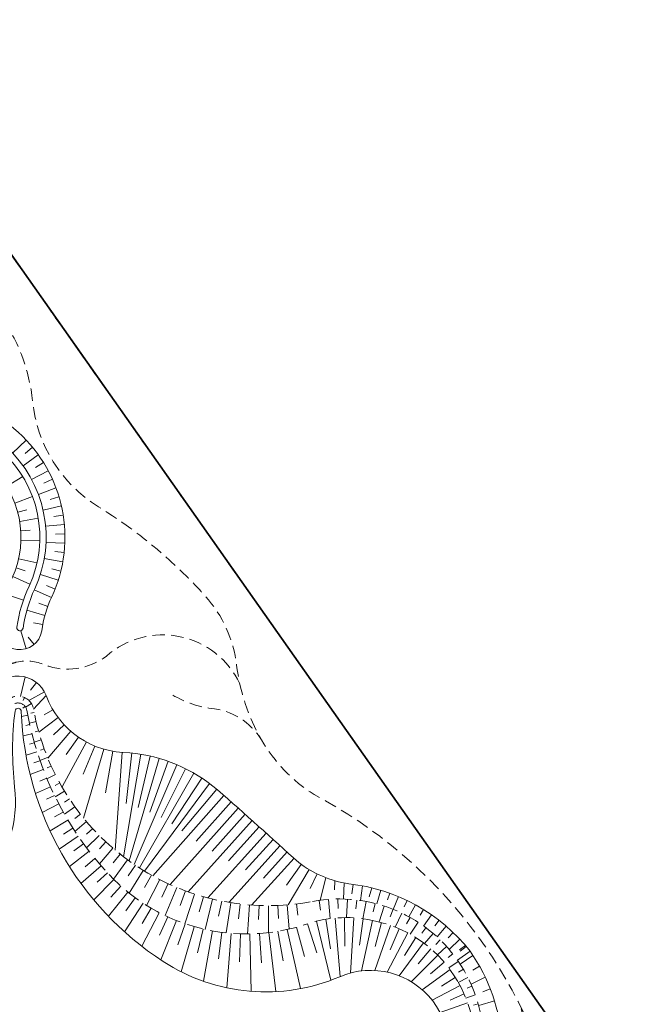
# Model space of a CAD drawing. Header units: metres. Extents: x 150385 to 171486, y 478588 to 485023.
# Tile 237 of 256: x 151406 to 151506, y 484253 to 484410. Entities that reach past the tile are written whole.
import ezdxf
from ezdxf.lldxf.tags import DXFTag

# ---------------------------------------------------------------- set-up
doc = ezdxf.new("R2010")
doc.units = ezdxf.units.M
for name, pattern in [('DASHED2', [0.375, 0.25, -0.125]), ('KAD', [12, 5, -1, 2, -1, 2, -1]), ('Stippelfijn', [3, 2, -1])]:
    doc.linetypes.add(name, pattern=pattern)
for name, color, linetype, lineweight, true_color in [('B-WE-KG-GRENS_PERCEEL-GV', 150, 'KG-PERCEEL', 30, 0x007fff), ('N-GV-GR-WANDELROUTE-G', 7, 'Stippelfijn', 50, 0xd2a62d), ('N-WA-GW-TALUDARCERING_KORT-G', 7, 'Continuous', 15, 0x898989), ('N-WA-GW-TALUDARCERING_LANG-G', 7, 'Continuous', 18, 0x898989), ('N-WA-GW-WATERGANG_WATERLIJN_-5.70-G', 7, 'DASHED2', 30, 0x61b0ff), ('N-WA-GW-WATERGANG_WATERLIJN_-6.20-G', 7, 'DASHED2', 30, 0x6296cb), ('N2-GV-GW-TALUDARCERING-G', 7, 'Continuous', 15, 0x738c74), ('N2-WA-GW-WATERGANG_GREPPEL-G', 7, 'Continuous', 30, 0x206060)]:
    doc.layers.add(name, color=color, linetype=linetype, lineweight=lineweight, true_color=true_color)
for name, color, linetype, lineweight in [('N-WA-GW-WATERGANG_BODEM-G', 154, 'Continuous', 35), ('N-WA-GW-WATERGANG_INSTEEK-G', 154, 'Continuous', 35), ('N-XX-KG-GRENS_PERCEEL-G', 252, 'KAD', 15)]:
    doc.layers.add(name, color=color, linetype=linetype, lineweight=lineweight)
doc.styles.get("Standard").update_dxf_attribs({"font": 'NLCS-ISO.ttf'})
tags = doc.linetypes.add('KG-PERCEEL', pattern='A,5.5,-2,["P",Standard,S=1.8,R=0,X=-0.5,Y=-0.9],-2,5.5,-2,[5,NLCS.shx,S=0.75,R=0,X=0,Y=0],-2', length=19).pattern_tags.tags
tags[6] = DXFTag(74, 10)

msp = doc.modelspace()

# ---------------------------------------------------------------- linework, layer by layer
at = {"layer": 'B-WE-KG-GRENS_PERCEEL-GV', "flags": 128}
for points in [[(151505.57, 484229.04), (151534.77, 484248.77), (151636.02, 484317.16), (151732.93, 484382.61), (151717.97, 484403.88), (151580.95, 484451.97), (151535.13, 484517.11), (151532.29, 484519.07), (151516, 484532.97), (151501.26, 484548.5), (151494.77, 484556.38), (151461.43, 484532.79), (151408.71, 484495.24), (151357.6, 484458.51), (151354.33, 484456.15), (151388.96, 484407.01), (151392.21, 484402.4), (151398.29, 484393.76), (151392.41, 484389.62)], [(151505.57, 484229.04), (151534.77, 484248.77), (151636.02, 484317.16), (151732.93, 484382.61), (151717.97, 484403.88), (151580.95, 484451.97), (151535.13, 484517.11), (151532.29, 484519.07), (151516, 484532.97), (151501.26, 484548.5), (151494.77, 484556.38), (151461.43, 484532.79), (151408.71, 484495.24), (151357.6, 484458.51), (151354.33, 484456.15), (151398.29, 484393.76), (151392.41, 484389.62)], [(151505.57, 484229.04), (151534.77, 484248.77), (151636.02, 484317.16), (151732.93, 484382.61), (151717.97, 484403.88), (151580.95, 484451.97), (151535.13, 484517.11), (151532.29, 484519.07), (151516, 484532.97), (151501.26, 484548.5), (151494.77, 484556.38), (151461.43, 484532.79), (151408.71, 484495.24), (151357.6, 484458.51), (151354.33, 484456.15), (151388.96, 484407.01), (151392.21, 484402.4), (151398.29, 484393.76), (151392.41, 484389.62)], [(151505.57, 484229.04), (151534.77, 484248.77), (151636.02, 484317.16), (151732.93, 484382.61), (151717.97, 484403.88), (151580.95, 484451.97), (151535.13, 484517.11), (151532.29, 484519.07), (151516, 484532.97), (151501.26, 484548.5), (151494.77, 484556.38), (151461.43, 484532.79), (151408.71, 484495.24), (151357.6, 484458.51), (151354.33, 484456.15), (151388.96, 484407.01), (151392.21, 484402.4), (151398.29, 484393.76), (151392.41, 484389.62)], [(151505.57, 484229.04), (151534.77, 484248.77), (151636.02, 484317.16), (151732.93, 484382.61), (151717.97, 484403.88), (151580.95, 484451.97), (151535.13, 484517.11), (151532.29, 484519.07), (151516, 484532.97), (151501.26, 484548.5), (151494.77, 484556.38), (151461.43, 484532.79), (151408.71, 484495.24), (151357.6, 484458.51), (151354.33, 484456.15), (151398.29, 484393.76), (151392.41, 484389.62)], [(151392.41, 484389.62), (151306.33, 484328.96), (151394.48, 484203.89), (151410.35, 484214.75), (151411.9, 484212.47), (151417.36, 484204.38), (151422.82, 484196.28), (151428.27, 484188.18), (151433.52, 484180.38), (151505.57, 484229.04)], [(151392.41, 484389.62), (151306.33, 484328.96), (151394.48, 484203.89), (151410.35, 484214.75), (151411.9, 484212.47), (151417.36, 484204.38), (151422.82, 484196.28), (151428.27, 484188.18), (151433.52, 484180.38), (151505.57, 484229.04)], [(151392.41, 484389.62), (151306.33, 484328.96), (151394.48, 484203.89), (151410.35, 484214.75), (151411.9, 484212.47), (151417.36, 484204.38), (151422.82, 484196.28), (151428.27, 484188.18), (151433.52, 484180.38), (151505.57, 484229.04)], [(151392.41, 484389.62), (151306.33, 484328.96), (151394.48, 484203.89), (151410.35, 484214.75), (151411.9, 484212.47), (151417.36, 484204.38), (151422.82, 484196.28), (151428.27, 484188.18), (151433.52, 484180.38), (151505.57, 484229.04)], [(151392.41, 484389.62), (151306.33, 484328.96), (151394.48, 484203.89), (151410.35, 484214.75), (151411.9, 484212.47), (151417.36, 484204.38), (151422.82, 484196.28), (151428.27, 484188.18), (151433.52, 484180.38), (151505.57, 484229.04)]]:
    msp.add_lwpolyline(points, close=True, dxfattribs=at)
at = {"layer": 'N-GV-GR-WANDELROUTE-G', "color": 7, "lineweight": 5, "flags": 128}
for points in [[(151371.39, 484374.71, 0.247659), (151379.12, 484372.43, -0.291752), (151402.33, 484363.45, -0.133656), (151407.82, 484349.21, 0.232576), (151418.31, 484332.45, -0.045411), (151429.66, 484323.91, -0.026197), (151435.38, 484318.16, -0.153736), (151440.34, 484307.21, 0.100692), (151444.31, 484295.29, 0.123108), (151452.72, 484286.55, -0.216802), (151491.58, 484236.19, -0.068353), (151491.7, 484234.83, 0.187502), (151494.36, 484226.36, -0.438024), (151492.34, 484213.35, 0.325457), (151486.32, 484190.96, -0.18645), (151483.94, 484169.89, 0.081318), (151479.55, 484155.02, -0.05003), (151478.04, 484143.52, -0.276545), (151473.04, 484137.48, 0.396835), (151464.81, 484127.75, -0.044307), (151464.92, 484123.15, -0.227062), (151464.08, 484121.65), (151463.95, 484121.55)], [(151440.85, 484304.22, 0.498651), (151419.59, 484308.64, -0.258127), (151409.76, 484307.22, 0.165044), (151405.27, 484307.68, -0.063424), (151404.37, 484307.45, 0.183023), (151396.68, 484301.5, -0.156046), (151392.39, 484297.9, -0.12007), (151384.72, 484297.72, -0.071234), (151380.42, 484299.34, 0.081603), (151375.44, 484301.05, -0.18241), (151367.55, 484304.66, -0.109612), (151366.28, 484306.67, -0.134131), (151366.18, 484307.97, -0.063248), (151367.03, 484310.56, 0.37408), (151365.83, 484314.83, 0.057366), (151363.42, 484316.04, -0.287211), (151361.42, 484318.63, 0.546074), (151357.05, 484320.85, -0.026745), (151354.7, 484319.64, -0.247757), (151350.66, 484319.9, -0.034277), (151347.13, 484322.41, -0.049302), (151345.19, 484324.36, -0.147527), (151341.94, 484332.18, -0.241365), (151344.48, 484338.7, -0.219443), (151347.92, 484339.73, -0.173414), (151353.48, 484336.81), (151358.05, 484331.86, 0.151149), (151362.2, 484329.45, 0.316038), (151364.55, 484330.4, -0.281258), (151369.24, 484332.66, 0.049379), (151370.49, 484332.66, 0.202634), (151372.75, 484333.9, -0.212175), (151375.58, 484335.37, -0.183448), (151380.21, 484333.93, -0.100327), (151383.31, 484330.31, -0.233917), (151383.57, 484324.7, 0.498267), (151387.61, 484317.52, -0.021026), (151392.41, 484316.67, -0.258661), (151400.09, 484309.88, 0.282743), (151403.48, 484307.14)], [(151444.64, 484294.71, 0.239131), (151436.81, 484300.23, -0.109857), (151430.13, 484302.44, -0.74637)], [(151486.94, 484187.93, 0.118642), (151481.46, 484195.82, -0.169635), (151476.7, 484202.39, -0.083051), (151475.28, 484216.7, -0.138815), (151482.12, 484232.03, 0.26701), (151485.43, 484253.14, -2.264301)]]:
    msp.add_lwpolyline(points, format="xyb", dxfattribs=at)
at = {"layer": 'N-WA-GW-TALUDARCERING_KORT-G', "color": 7, "lineweight": 5}
for p, q in [((151411.05, 484300.08), (151409.68, 484299.26)), ((151412.85, 484297.68), (151411.14, 484296.09)), ((151415.12, 484295.73), (151413.18, 484292.93)), ((151417.75, 484294.29), (151415.9, 484289.81)), ((151420.62, 484293.45), (151419.43, 484286.84)), ((151423.61, 484293.2), (151422.72, 484285.11)), ((151426.56, 484292.7), (151424.67, 484284.5)), ((151429.44, 484291.86), (151426.53, 484283.77)), ((151432.2, 484290.68), (151428.32, 484282.9)), ((151434.79, 484289.18), (151430.02, 484281.9)), ((151437.2, 484287.39), (151431.63, 484280.76)), ((151439.45, 484285.41), (151433.9, 484279.14)), ((151441.69, 484283.42), (151436.43, 484277.51)), ((151443.93, 484281.42), (151439.05, 484275.97)), ((151446.16, 484279.41), (151441.78, 484274.55)), ((151448.39, 484277.4), (151444.63, 484273.25)), ((151450.64, 484275.42), (151448.28, 484272.13)), ((151453.21, 484273.89), (151452.09, 484271.57)), ((151456.01, 484272.81), (151455.95, 484271.38)), ((151458.95, 484272.22), (151458.72, 484270.75)), ((151461.9, 484271.69), (151461.47, 484270.25)), ((151464.77, 484270.83), (151464.4, 484269.78)), ((151467.54, 484269.67), (151467.06, 484268.68)), ((151470.16, 484268.23), (151469.59, 484267.3)), ((151472.63, 484266.51), (151471.94, 484265.63)), ((151474.89, 484264.55), (151474.09, 484263.72))]:
    msp.add_line(p, q, dxfattribs=at)
at = {"layer": 'N-WA-GW-TALUDARCERING_KORT-G', "color": 7, "lineweight": 5, "flags": 128}
for points in [[(151408.43, 484304.43), (151407.48, 484303.22)], [(151406.5, 484302.03), (151406.28, 484301.53)], [(151406.61, 484300.61), (151406.27, 484300.34)], [(151408.06, 484299.65), (151407.52, 484299.54)], [(151407.34, 484297.72), (151406.74, 484297.59)], [(151408.74, 484296.73), (151408.2, 484296.58)], [(151408.08, 484294.81), (151407.29, 484294.59)], [(151409.65, 484293.87), (151409.07, 484293.66)], [(151408.99, 484291.95), (151408.03, 484291.62)], [(151410.79, 484291.09), (151410.15, 484290.8)], [(151410.06, 484289.15), (151408.94, 484288.69)], [(151412.14, 484288.41), (151411.43, 484288.02)], [(151411.3, 484286.42), (151410.04, 484285.81)], [(151413.69, 484285.85), (151412.91, 484285.33)], [(151412.69, 484283.76), (151411.31, 484282.99)], [(151415.45, 484283.42), (151414.57, 484282.73)], [(151414.23, 484281.19), (151412.76, 484280.25)], [(151417.39, 484281.13), (151416.43, 484280.25)], [(151415.93, 484278.71), (151414.38, 484277.59)], [(151419.5, 484279), (151418.46, 484277.88)], [(151421.78, 484277.05), (151420.67, 484275.65)], [(151417.76, 484276.34), (151416.17, 484275.03)], [(151424.2, 484275.28), (151423.07, 484273.59)], [(151419.73, 484274.08), (151418.11, 484272.58)], [(151426.76, 484273.71), (151425.66, 484271.76)], [(151429.43, 484272.35), (151428.43, 484270.19)], [(151421.86, 484271.97), (151420.28, 484270.21)], [(151432.2, 484271.2), (151431.34, 484268.88)], [(151424.19, 484270.09), (151422.67, 484268)], [(151435.05, 484270.27), (151434.37, 484267.86)], [(151437.97, 484269.57), (151437.48, 484267.14)], [(151440.93, 484269.1), (151440.65, 484266.73)], [(151449.91, 484269.11), (151450.12, 484267.33)], [(151453.52, 484269.68), (151453.74, 484268.12)], [(151456.51, 484269.91), (151456.52, 484268.4)], [(151459.5, 484269.74), (151459.33, 484268.32)], [(151462.45, 484269.19), (151462.11, 484267.87)], [(151426.7, 484268.44), (151425.26, 484265.98)], [(151443.92, 484268.87), (151443.83, 484266.62)], [(151446.92, 484268.87), (151447, 484266.82)], [(151465.3, 484268.26), (151464.82, 484267.07)], [(151429.36, 484267.06), (151428.03, 484264.16)], [(151432.15, 484265.94), (151430.99, 484262.57)], [(151451.64, 484265.95), (151453.15, 484261.33)], [(151454.55, 484266.67), (151455.34, 484261.95)], [(151457.53, 484266.94), (151457.6, 484262.39)], [(151460.52, 484266.75), (151459.94, 484262.52)], [(151463.46, 484266.14), (151462.44, 484262.33)], [(151468, 484266.97), (151467.42, 484265.93)], [(151435.03, 484265.11), (151434.13, 484261.3)], [(151437.98, 484264.58), (151437.43, 484260.39)], [(151440.97, 484264.34), (151440.83, 484259.87)], [(151443.97, 484264.39), (151444.29, 484259.75)], [(151446.94, 484264.75), (151447.75, 484260.03)], [(151449.87, 484265.41), (151451.16, 484260.72)], [(151466.29, 484265.15), (151464.82, 484261.78)], [(151470.52, 484265.33), (151469.86, 484264.46)], [(151468.94, 484263.75), (151467.12, 484260.87)], [(151472.79, 484263.39), (151472.09, 484262.66)], [(151471.34, 484261.96), (151469.29, 484259.59)], [(151474.8, 484261.16), (151474.06, 484260.57)], [(151476.88, 484262.53), (151475.87, 484261.8)], [(151473.45, 484259.83), (151471.27, 484257.97)], [(151476.5, 484258.69), (151475.74, 484258.24)], [(151479.08, 484259.19), (151477.99, 484258.58)], [(151475.22, 484257.41), (151472.99, 484256.03)], [(151477.87, 484256.02), (151477.11, 484255.69)], [(151480.79, 484255.58), (151479.6, 484255.12)], [(151476.62, 484254.76), (151474.41, 484253.79)], [(151478.87, 484253.2), (151478.12, 484252.98)]]:
    msp.add_lwpolyline(points, dxfattribs=at)
at = {"layer": 'N-WA-GW-TALUDARCERING_LANG-G', "color": 7, "lineweight": 5}
for p, q in [((151407.96, 484300.18), (151409.97, 484302.33)), ((151411.89, 484298.83), (151408.8, 484296.51)), ((151413.93, 484296.65), (151410.24, 484292.37)), ((151416.39, 484294.94), (151412.5, 484287.78)), ((151419.16, 484293.8), (151415.94, 484282.8)), ((151422.11, 484293.27), (151421, 484277.68)), ((151425.09, 484293), (151422.31, 484276.64)), ((151428.01, 484292.32), (151423.2, 484275.98)), ((151430.83, 484291.31), (151424.03, 484275.4)), ((151433.52, 484289.97), (151424.84, 484274.87)), ((151436.02, 484288.32), (151425.64, 484274.36)), ((151438.33, 484286.4), (151427, 484273.58)), ((151440.57, 484284.41), (151429.73, 484272.21)), ((151442.81, 484282.42), (151432.64, 484271.04)), ((151445.05, 484280.42), (151435.75, 484270.08)), ((151447.28, 484278.41), (151439.1, 484269.36)), ((151449.5, 484276.39), (151442.72, 484268.93)), ((151451.89, 484274.6), (151448.54, 484268.97)), ((151454.59, 484273.29), (151453.66, 484269.7)), ((151457.47, 484272.46), (151457.39, 484269.9)), ((151460.43, 484272), (151460.09, 484269.67)), ((151463.35, 484271.29), (151462.7, 484269.13)), ((151466.17, 484270.28), (151465.32, 484268.25)), ((151468.87, 484268.98), (151467.82, 484267.07)), ((151471.42, 484267.4), (151470.16, 484265.59)), ((151473.78, 484265.56), (151472.3, 484263.85)), ((151475.94, 484263.48), (151474.22, 484261.87)), ((151477.57, 484261.57), (151475.55, 484260.15)), ((151476.93, 484262.35), (151476.01, 484261.58))]:
    msp.add_line(p, q, dxfattribs=at)
at = {"layer": 'N-WA-GW-TALUDARCERING_LANG-G', "color": 7, "lineweight": 5, "flags": 128}
for points in [[(151406.64, 484305.3), (151405.87, 484302.21)], [(151409.71, 484302.92), (151407.2, 484301.57)], [(151407.62, 484301.07), (151406.7, 484300.49)], [(151407.04, 484299.19), (151406.03, 484299)], [(151408.37, 484298.18), (151407.3, 484297.93)], [(151407.69, 484296.26), (151406.3, 484295.91)], [(151409.17, 484295.29), (151408.05, 484294.93)], [(151408.51, 484293.38), (151406.76, 484292.82)], [(151410.19, 484292.47), (151408.98, 484291.97)], [(151409.5, 484290.55), (151407.42, 484289.75)], [(151411.44, 484289.74), (151410.1, 484289.06)], [(151410.66, 484287.78), (151408.28, 484286.7)], [(151412.89, 484287.12), (151411.4, 484286.21)], [(151411.97, 484285.08), (151409.34, 484283.7)], [(151414.55, 484284.62), (151412.88, 484283.42)], [(151413.44, 484282.47), (151410.59, 484280.75)], [(151416.4, 484282.25), (151414.56, 484280.69)], [(151415.06, 484279.94), (151412.04, 484277.87)], [(151418.43, 484280.05), (151416.42, 484278.05)], [(151416.83, 484277.51), (151413.68, 484275.08)], [(151420.62, 484278), (151418.47, 484275.5)], [(151418.73, 484275.2), (151415.51, 484272.39)], [(151422.97, 484276.14), (151420.72, 484273.05)], [(151425.46, 484274.47), (151423.22, 484270.83)], [(151420.77, 484273), (151417.56, 484269.76)], [(151428.08, 484273), (151425.97, 484268.88)], [(151423.01, 484271), (151419.9, 484267.16)], [(151430.8, 484271.74), (151428.94, 484267.25)], [(151433.62, 484270.7), (151432.07, 484265.97)], [(151425.43, 484269.23), (151422.45, 484264.69)], [(151436.5, 484269.89), (151435.34, 484265.04)], [(151439.44, 484269.31), (151438.68, 484264.49)], [(151442.42, 484268.95), (151442.06, 484264.32)], [(151448.42, 484268.96), (151448.72, 484265.11)], [(151455.01, 484269.84), (151455.24, 484266.77)], [(151458.01, 484269.88), (151457.85, 484266.94)], [(151460.98, 484269.52), (151460.47, 484266.76)], [(151428.01, 484267.72), (151425.23, 484262.37)], [(151445.42, 484268.84), (151445.42, 484264.53)], [(151463.89, 484268.77), (151463.06, 484266.24)], [(151466.67, 484267.66), (151465.61, 484265.43)], [(151430.74, 484266.46), (151428.24, 484260.2)], [(151453.08, 484266.37), (151455.39, 484256.96)], [(151456.04, 484266.86), (151456.87, 484257.55)], [(151459.03, 484266.9), (151458.49, 484258.1)], [(151462, 484266.49), (151460.26, 484258.44)], [(151469.29, 484266.19), (151468.04, 484264.28)], [(151433.58, 484265.49), (151431.51, 484258.29)], [(151436.5, 484264.81), (151435.04, 484256.79)], [(151439.47, 484264.42), (151438.77, 484255.75)], [(151442.47, 484264.33), (151442.65, 484255.19)], [(151445.46, 484264.54), (151446.59, 484255.14)], [(151448.41, 484265.04), (151450.52, 484255.61)], [(151464.89, 484265.7), (151462.38, 484258.5)], [(151467.64, 484264.5), (151464.33, 484258.24)], [(151471.69, 484264.4), (151470.32, 484262.79)], [(151470.17, 484262.9), (151466.28, 484257.65)], [(151473.83, 484262.31), (151472.38, 484261)], [(151472.44, 484260.94), (151468.18, 484256.71)], [(151475.69, 484259.95), (151474.19, 484258.92)], [(151478.03, 484260.9), (151475.97, 484259.53)], [(151474.38, 484258.66), (151469.95, 484255.42)], [(151477.23, 484257.38), (151475.7, 484256.6)], [(151480, 484257.42), (151477.73, 484256.34)], [(151475.97, 484256.11), (151471.53, 484253.75)], [(151477.18, 484253.37), (151472.78, 484251.81)], [(151478.41, 484254.62), (151476.91, 484254.09)], [(151481.45, 484253.69), (151478.95, 484252.92)]]:
    msp.add_lwpolyline(points, dxfattribs=at)
at = {"layer": 'N-WA-GW-WATERGANG_BODEM-G', "color": 7, "lineweight": 5, "flags": 128}
msp.add_lwpolyline([(151467.2, 484141.39, -0.036775), (151466.94, 484149.64, 0.155822), (151464.01, 484160.36, 0.119092), (151458.05, 484161.72, -0.578085), (151440.05, 484192.1, 0.655149), (151398.06, 484247.71, -0.08107), (151395.49, 484247.52, -0.771725), (151392.25, 484266.59, 0.107003), (151400.18, 484272.48, 0.211602), (151404.95, 484287.75, -0.059832), (151405.01, 484299.87, -1), (151406, 484299.75, 0.24327), (151428.64, 484259.94, 0.250222), (151456.79, 484257.51, -0.775263), (151471.56, 484238.33, 0.276229), (151465.85, 484192.49, -0.195745), (151466.61, 484166.1, 0.039804), (151465.04, 484160.6, -0.151076), (151467.94, 484149.59, 0.036759), (151468.2, 484141.5, -0.996382)], format="xyb", close=True, dxfattribs=at)
at = {"layer": 'N-WA-GW-WATERGANG_INSTEEK-G', "color": 7, "lineweight": 5, "flags": 128}
msp.add_lwpolyline([(151469.81, 484138.07, 0.254092), (151473.11, 484143.45, -0.136111), (151479.04, 484161.19, 0.290281), (151479.88, 484191.17, -0.266038), (151479.2, 484231.83, 0.288005), (151477.57, 484261.57, 0.203585), (151458.23, 484272.32, -0.125115), (151450.24, 484275.72, 0.004167), (151437.32, 484287.29, 0.152801), (151423.32, 484293.23, -0.31691), (151409.97, 484302.33, 0.66204), (151401.14, 484302.71, -0.187362), (151384.76, 484287.24, 0.317065), (151370.85, 484265.56, 0.072047), (151372.63, 484256.2, 0.163324), (151378.76, 484248.78)], format="xyb", dxfattribs=at)
at = {"layer": 'N-WA-GW-WATERGANG_WATERLIJN_-5.70-G', "color": 7, "lineweight": 5, "ltscale": 10, "flags": 128}
msp.add_lwpolyline([(151452.46, 484269.51, -0.678013), (151475.4, 484233.46, 0.283866), (151472.46, 484192.58, -0.232784), (151473.1, 484166.09, 0.058269), (151470.93, 484159.47, 0.060948), (151469.51, 484141.45, -0.930974), (151465.94, 484141.04, -0.046135), (151465.22, 484148.73, 0.417455), (151458.13, 484155.72, -0.578085), (151434.82, 484195.05, 0.61033), (151403.5, 484242.58, -0.35974), (151376.91, 484260.11, -0.507954), (151386.59, 484273.04, 0.446187), (151401.69, 484289.48, -0.113805), (151403.16, 484300.62, -0.763445), (151407.96, 484300.18, 0.417553)], format="xyb", close=True, dxfattribs=at)
at = {"layer": 'N-WA-GW-WATERGANG_WATERLIJN_-6.20-G', "color": 7, "lineweight": 5, "ltscale": 10}
msp.add_lwpolyline([(151451.47, 484265.9, -0.144699), (151462.69, 484266.33, -0.211484), (151475.6, 484256.77, -0.273917), (151475.45, 484236.28, 0.296458), (151471.3, 484191.37, -0.215136), (151471.48, 484166.31, 0.081638), (151469.46, 484158.45, 0.025853), (151468.84, 484141.44, -0.387017), (151467.95, 484140.43), (151467.66, 484140.4, -0.41197), (151466.56, 484141.28, -0.026522), (151466.05, 484149.33, 0.413177), (151458, 484157.25, -0.575241), (151436.13, 484194.31, 0.450006), (151419.55, 484241.76, 0.125683), (151402.48, 484244.04, -0.357757), (151380.06, 484258.43, -0.46544), (151387.75, 484270.76, 0.254237), (151401.55, 484281.02, 0.138509), (151402.83, 484289.07, -0.119189), (151404.17, 484300.24, -0.763445), (151406.89, 484299.99, 0.145812), (151420, 484273.8, 0.293773)], format="xyb", close=True, dxfattribs=at)
at = {"layer": 'N-XX-KG-GRENS_PERCEEL-G', "color": 7, "lineweight": 5}
msp.add_lwpolyline([(151392.41, 484389.62), (151508.71, 484224.59), (151476.37, 484131.48), (151472.08, 484130.38, -0.170655), (151472.17, 484107.16), (151443.16, 484023.64, -0.121359), (151467.81, 484002.22), (151484.74, 483978.19)], format="xyb", dxfattribs=at)
at = {"layer": 'N2-GV-GW-TALUDARCERING-G', "color": 7, "lineweight": 5, "flags": 128}
for points in [[(151406.81, 484343.04), (151404.63, 484340.98)], [(151407.8, 484341.92), (151406.65, 484340.96)], [(151408.72, 484340.73), (151406.29, 484338.97)], [(151410.31, 484338.19), (151407.66, 484336.77)], [(151409.56, 484339.48), (151408.29, 484338.69)], [(151403.67, 484335.7), (151406.23, 484337.27)], [(151410.97, 484336.84), (151409.6, 484336.22)], [(151411.54, 484335.45), (151408.73, 484334.4)], [(151404.99, 484333), (151407.8, 484334.06)], [(151412.02, 484334.03), (151410.59, 484333.6)], [(151405.44, 484331.58), (151406.89, 484331.96)], [(151412.4, 484332.58), (151409.48, 484331.91)], [(151405.76, 484330.11), (151408.72, 484330.6)], [(151412.69, 484331.11), (151411.21, 484330.87)], [(151405.93, 484328.62), (151407.43, 484328.72)], [(151412.88, 484329.62), (151409.89, 484329.35)], [(151405.96, 484327.12), (151408.96, 484327.04)], [(151412.96, 484328.12), (151411.46, 484328.09)], [(151412.95, 484326.63), (151409.95, 484326.75)], [(151405.59, 484324.15), (151408.51, 484323.49)], [(151412.62, 484323.65), (151409.67, 484324.17)], [(151412.84, 484325.13), (151411.35, 484325.29)], [(151405.19, 484322.71), (151406.61, 484322.23)], [(151412.31, 484322.18), (151410.86, 484322.54)], [(151404.65, 484321.31), (151407.39, 484320.09)], [(151411.91, 484320.73), (151409.05, 484321.65)], [(151410.81, 484317.95), (151408.08, 484319.19)], [(151411.4, 484319.32), (151410.01, 484319.87)], [(151403.51, 484318.53), (151406.35, 484317.55)], [(151410.24, 484316.56), (151408.83, 484317.07)], [(151409.78, 484315.13), (151406.89, 484315.94)], [(151409.43, 484313.67), (151407.96, 484313.96)], [(151406.76, 484309.79), (151405.93, 484312.68)], [(151408.07, 484310.5), (151407.1, 484311.64)]]:
    msp.add_lwpolyline(points, dxfattribs=at)
at = {"layer": 'N2-WA-GW-WATERGANG_GREPPEL-G', "color": 7, "lineweight": 5, "flags": 128}
for points in [[(151409.26, 484312.66, -0.073576), (151410.87, 484318.08, 0.329988), (151405.5, 484344.32, 0.209799), (151349.88, 484362.61, 1), (151350.55, 484355.65, -0.209799), (151400.82, 484339.11, -0.329988), (151404.52, 484321.03, 0.073576), (151402.33, 484313.65, 1)], [(151407.24, 484319.77, 0.329988), (151402.83, 484341.34, 0.209799), (151350.26, 484358.63, -1), (151350.17, 484359.63, -0.209799), (151403.49, 484342.08, -0.329988), (151408.15, 484319.34, 0.073576), (151406.29, 484313.09, -1), (151405.3, 484313.23, -0.073576)]]:
    msp.add_lwpolyline(points, format="xyb", close=True, dxfattribs=at)

doc.saveas('drawing.dxf')
